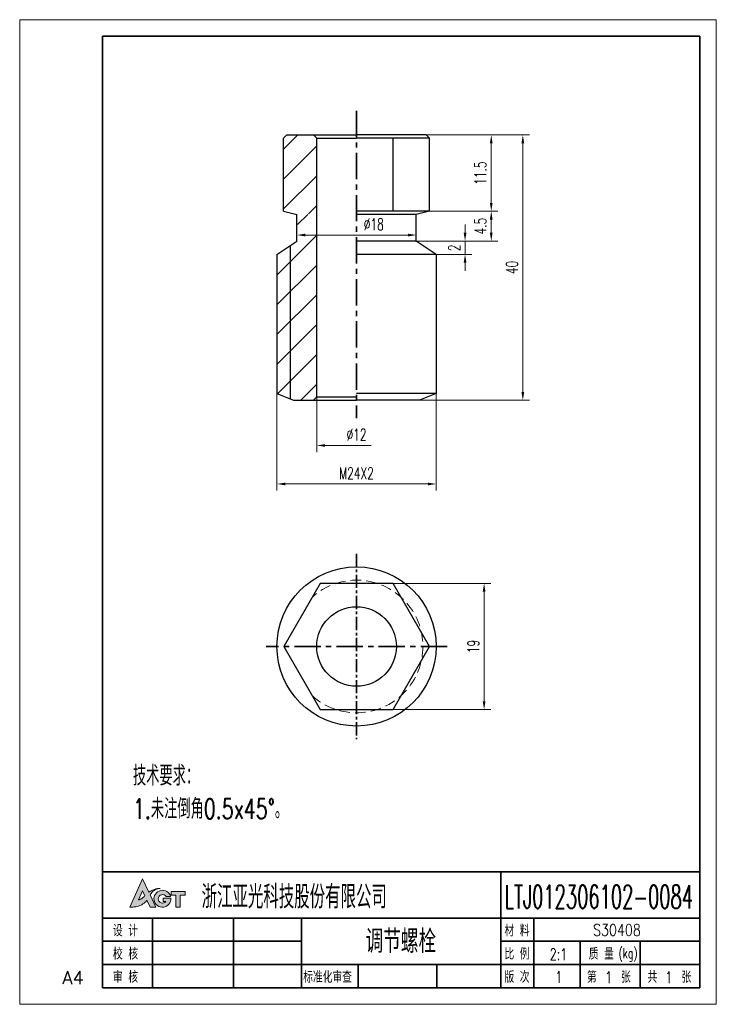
# Model space of a CAD drawing. Header units: millimetres. Extents: x -12 to 92, y -2 to 146.
import ezdxf
from ezdxf.enums import TextEntityAlignment as Align

# ---------------------------------------------------------------- set-up
doc = ezdxf.new("R2010")
doc.units = ezdxf.units.MM
doc.header["$LTSCALE"] = 0.025
doc.linetypes.add('CENTER', pattern=[50.8, 31.75, -6.35, 6.35, -6.35])
doc.linetypes.add('DASHED', pattern=[19.05, 12.7, -6.35])
for name, color, linetype, lineweight in [('3中心线层', 1, 'CENTER', 35), ('YGJ波浪线', 3, 'Continuous', 15), ('YGJ粗实线', 7, 'Continuous', 35), ('YGJ细实线', 3, 'Continuous', 15), ('YGJ细虚线', 2, 'DASHED', 15), ('文字层', 7, 'Continuous', 15)]:
    doc.layers.add(name, color=color, linetype=linetype, lineweight=lineweight)
doc.layers.add('LAYER3', color=1, linetype='Continuous')
doc.layers.add('YGJ不打印图层', color=250, linetype='Continuous', lineweight=35, plot=False)
doc.styles.add('HC_GBDIM', font='romans', dxfattribs={"width": 0.667, "bigfont": 'gbcbig'})
doc.styles.add('标准', font='romans.shx', dxfattribs={"width": 0.7, "bigfont": 'hzdx.shx'})
doc.dimstyles.new('HC_GBDIM', dxfattribs={"dimtxt": 3.5, "dimasz": 2.5, "dimexe": 2, "dimexo": 0, "dimgap": 1.5, "dimtad": 1, "dimdec": 1, "dimzin": 0, "dimdsep": 46, "dimtxsty": 'HC_GBDIM', "dimcen": 2.5, "dimclrd": 3, "dimclre": 3, "dimclrt": 2, "dimadec": 0, "dimazin": 0, "dimtfac": 0.714286, "dimtdec": 1, "dimtmove": 0, "dimatfit": 3, "dimfxl": 1, "dimtzin": 0, "dimlwd": -1, "dimlwe": -1, "dimarcsym": 0})

# ---------------------------------------------------------------- blocks, each defined once
blk = doc.blocks.new('*D282')
at = {"layer": 'YGJ细实线', "color": 3}
for p, q in [((26.28, 89.61), (26.28, 74.98)), ((50.28, 89.61), (50.28, 74.98)), ((49.03, 75.98), (27.53, 75.98))]:
    blk.add_line(p, q, dxfattribs=at)
for points in [[(27.53, 76.18), (27.53, 75.77), (26.28, 75.98)], [(49.03, 75.77), (49.03, 76.18), (50.28, 75.98)]]:
    blk.add_solid(points, dxfattribs=at)
at = {"layer": 'YGJ细实线', "color": 2, "insert": (38.28, 77.6), "char_height": 1.75, "attachment_point": 5, "style": 'HC_GBDIM'}
blk.add_mtext('M24X2{}{{\\H0.7x;}{}}', dxfattribs=at)
blk = doc.blocks.new('*D283')
at = {"layer": 'YGJ细实线', "color": 3}
for p, q in [((48.78, 128.61), (64.34, 128.61)), ((63.34, 127.36), (63.34, 89.86)), ((47.78, 88.61), (64.34, 88.61))]:
    blk.add_line(p, q, dxfattribs=at)
for points in [[(63.55, 127.36), (63.13, 127.36), (63.34, 128.61)], [(63.13, 89.86), (63.55, 89.86), (63.34, 88.61)]]:
    blk.add_solid(points, dxfattribs=at)
at = {"layer": 'YGJ细实线', "color": 2, "insert": (61.71, 108.61), "char_height": 1.75, "attachment_point": 5, "rotation": 90, "style": 'HC_GBDIM'}
blk.add_mtext('40', dxfattribs=at)
blk = doc.blocks.new('*D284')
at = {"layer": 'YGJ细实线', "color": 3}
for p, q in [((57.07, 128.61), (59.58, 128.61)), ((58.58, 127.36), (58.58, 118.36)), ((49.28, 117.11), (59.58, 117.11))]:
    blk.add_line(p, q, dxfattribs=at)
for points in [[(58.78, 127.36), (58.37, 127.36), (58.58, 128.61)], [(58.37, 118.36), (58.78, 118.36), (58.58, 117.11)]]:
    blk.add_solid(points, dxfattribs=at)
at = {"layer": 'YGJ细实线', "color": 2, "insert": (56.95, 122.86), "char_height": 1.75, "attachment_point": 5, "rotation": 90, "style": 'HC_GBDIM'}
blk.add_mtext('11.5', dxfattribs=at)
blk = doc.blocks.new('*D285')
at = {"layer": 'YGJ细实线', "color": 3}
for p, q in [((55.82, 117.11), (59.58, 117.11)), ((58.58, 113.86), (58.58, 115.86)), ((47.28, 112.61), (59.58, 112.61))]:
    blk.add_line(p, q, dxfattribs=at)
for points in [[(58.78, 115.86), (58.37, 115.86), (58.58, 117.11)], [(58.37, 113.86), (58.78, 113.86), (58.58, 112.61)]]:
    blk.add_solid(points, dxfattribs=at)
at = {"layer": 'YGJ细实线', "color": 2, "insert": (56.95, 114.86), "char_height": 1.75, "attachment_point": 5, "rotation": 90, "style": 'HC_GBDIM'}
blk.add_mtext('4.5', dxfattribs=at)
blk = doc.blocks.new('*D294')
at = {"layer": 'YGJ细实线', "color": 3}
for p, q in [((32.28, 89.11), (32.28, 80.79)), ((33.53, 81.79), (40.5, 81.79))]:
    blk.add_line(p, q, dxfattribs=at)
blk.add_solid([(33.53, 81.99), (33.53, 81.58), (32.28, 81.79)], dxfattribs=at)
at = {"layer": 'YGJ细实线', "color": 2, "insert": (38.28, 83.41), "char_height": 1.75, "attachment_point": 5, "style": 'HC_GBDIM'}
blk.add_mtext('%%c12{}{{\\H0.7x;}{}}', dxfattribs=at)
blk = doc.blocks.new('*D289')
at = {"layer": 'YGJ细实线', "color": 3}
for p, q in [((43.78, 60.99), (58.5, 60.99)), ((57.5, 59.74), (57.5, 43.2)), ((43.78, 41.95), (58.5, 41.95))]:
    blk.add_line(p, q, dxfattribs=at)
for points in [[(57.71, 59.74), (57.29, 59.74), (57.5, 60.99)], [(57.29, 43.2), (57.71, 43.2), (57.5, 41.95)]]:
    blk.add_solid(points, dxfattribs=at)
at = {"layer": 'YGJ细实线', "color": 2, "insert": (55.87, 51.47), "char_height": 1.75, "attachment_point": 5, "rotation": 90, "style": 'HC_GBDIM'}
blk.add_mtext('19', dxfattribs=at)
blk = doc.blocks.new('*U290')
at = {"layer": 'YGJ粗实线'}
for p, q in [((0, 0), (0, 287)), ((180, 287), (0, 287)), ((180, 287), (180, 0)), ((0, 0), (180, 0))]:
    blk.add_line(p, q, dxfattribs=at)
at = {"layer": 'YGJ细实线'}
for p, q in [((-25, -5), (-25, 292)), ((185, 292), (-25, 292)), ((185, 292), (185, -5)), ((-25, -5), (-25, 0)), ((-25, -5), (185, -5)), ((-25, -5), (0, -5))]:
    blk.add_line(p, q, dxfattribs=at)
at = {"layer": 'YGJ细虚线', "style": 'HC_GBDIM'}
blk.add_text('A4', height=4, dxfattribs=at).set_placement((-8.91, 3.04), align=Align.MIDDLE)
blk = doc.blocks.new('图标')
at = {"layer": 'YGJ细实线', "true_color": 0x0194a4}
h = blk.add_hatch(color=134, dxfattribs=at)
h.dxf.hatch_style = 1
edge = h.paths.add_edge_path()
edge.add_line((3171, -778.12), (3171.97, -780.18))
edge.add_line((3171.97, -780.18), (3173.62, -780.18))
edge.add_line((3173.62, -780.18), (3171.94, -776.47))
edge.add_spline(control_points=[(3171.94, -776.47), (3172.04, -776.33), (3172.28, -776.01), (3172.66, -775.54), (3173.17, -775.17), (3173.69, -774.88), (3174.3, -774.67), (3174.74, -774.61), (3174.99, -774.57)], knot_values=[0, 0, 0, 0, 0.506127, 1.21303, 1.808166, 2.393737, 2.961146, 3.730688, 3.730688, 3.730688, 3.730688], degree=3, periodic=0)
edge.add_spline(control_points=[(3174.99, -774.57), (3174.82, -774.57), (3174.47, -774.56), (3173.96, -774.65), (3173.44, -774.78), (3172.96, -774.98), (3172.46, -775.19), (3172.01, -775.44), (3171.7, -775.62), (3171.54, -775.71)], knot_values=[0, 0, 0, 0, 0.51474, 1.050592, 1.532108, 2.126606, 2.609842, 3.144291, 3.68733, 3.68733, 3.68733, 3.68733], degree=3, periodic=0)
edge.add_line((3171.54, -775.71), (3169.66, -771.68))
edge.add_line((3169.66, -771.68), (3165.83, -780.24))
edge.add_spline(control_points=[(3165.83, -780.24), (3166.43, -780.23), (3167.33, -780.21), (3168.46, -779.89), (3169.27, -779.6), (3169.96, -779.12), (3170.58, -778.65), (3170.88, -778.27), (3171, -778.12)], knot_values=[0, 0, 0, 0, 1.794018, 2.686483, 3.50397, 4.356695, 5.212459, 5.80159, 5.80159, 5.80159, 5.80159], degree=3, periodic=0)
edge = h.paths.add_edge_path(flags=16)
edge.add_spline(control_points=[(3170.4, -776.84), (3170.28, -776.94), (3170.07, -777.1), (3169.76, -777.36), (3169.45, -777.56), (3169.12, -777.78), (3168.79, -777.93), (3168.56, -777.98), (3168.46, -778.01)], knot_values=[0, 0, 0, 0, 0.461656, 0.781514, 1.214544, 1.57739, 1.966104, 2.284035, 2.284035, 2.284035, 2.284035], degree=3, periodic=0)
edge.add_line((3168.46, -778.01), (3169.69, -775.27))
edge.add_line((3169.69, -775.27), (3170.4, -776.84))
h = blk.add_hatch(color=134, dxfattribs=at)
h.dxf.hatch_style = 1
h.paths.add_polyline_path([(3178.21, -777.51), (3175.84, -777.51), (3175.84, -778.49), (3176.72, -778.49, -3.223034), (3176.78, -777.02), (3178.12, -777.02, 2.021246), (3175.66, -780.24, 0.434957)])
h = blk.add_hatch(color=134, dxfattribs=at)
h.dxf.hatch_style = 1
h.paths.add_polyline_path([(3178.27, -776.35), (3178.27, -776.62), (3179.71, -776.62), (3179.71, -780.24), (3181.02, -780.24), (3181.02, -776.62), (3182.47, -776.62), (3182.47, -775.51), (3178.27, -775.51)])
at = {"layer": 'YGJ细实线', "color": 134, "true_color": 0x0194a4}
for p, q in [((3165.83, -780.24), (3169.66, -771.68)), ((3171.54, -775.71), (3169.66, -771.68)), ((3168.46, -778.01), (3169.69, -775.27)), ((3170.4, -776.84), (3169.69, -775.27)), ((3171.97, -780.18), (3171, -778.12)), ((3173.62, -780.18), (3171.94, -776.47)), ((3175.84, -778.49), (3175.84, -777.51)), ((3175.84, -777.51), (3178.21, -777.51)), ((3176.78, -777.02), (3178.12, -777.02)), ((3178.27, -775.51), (3182.47, -775.51)), ((3178.27, -775.51), (3178.27, -776.35)), ((3178.27, -775.51), (3178.27, -776.62)), ((3178.27, -776.62), (3179.71, -776.62)), ((3179.71, -776.62), (3179.71, -780.24)), ((3181.02, -776.62), (3182.47, -776.62)), ((3181.02, -776.62), (3181.02, -780.24)), ((3182.47, -775.51), (3182.47, -776.62)), ((3171.97, -780.18), (3173.62, -780.18)), ((3175.84, -778.49), (3176.72, -778.49)), ((3179.71, -780.24), (3181.02, -780.24))]:
    blk.add_line(p, q, dxfattribs=at)
for centre, radius, start, end in [((3175.66, -777.69), 2.55, 15.2946, 4.0279), ((3175.68, -777.72), 1.3, 32.4416, 323.4921)]:
    blk.add_arc(centre, radius, start, end, dxfattribs=at)
for points in [[(3171.54, -775.71), (3172.01, -775.44), (3172.48, -775.19), (3172.92, -774.99), (3173.48, -774.78), (3173.95, -774.66), (3174.48, -774.58), (3174.99, -774.57)], [(3174.99, -774.57), (3174.23, -774.71), (3173.7, -774.9), (3173.18, -775.17), (3172.71, -775.53), (3172.24, -776.07), (3171.94, -776.47)], [(3171, -778.12), (3170.62, -778.57), (3169.96, -779.12), (3169.24, -779.58), (3168.48, -779.88), (3167.62, -780.11), (3165.83, -780.24)], [(3168.46, -778.01), (3168.77, -777.92), (3169.12, -777.77), (3169.43, -777.57), (3169.79, -777.33), (3170.03, -777.13), (3170.4, -776.84)]]:
    blk.add_spline(points, degree=3, dxfattribs=at)
blk = doc.blocks.new('HC_BTL_BLK')
at = {"layer": 'YGJ不打印图层'}
for p, q in [((-140.5, 21), (-140.5, 0)), ((-79.27, 7), (-79.27, 0))]:
    blk.add_line(p, q, dxfattribs=at)
at = {"layer": 'YGJ粗实线'}
for p, q in [((-180, 35), (0, 35)), ((-180, 35), (-180, 0)), ((-60, 35), (-60, 0)), ((0, 0), (0, 35)), ((-180, 21), (-60, 21)), ((-165, 21), (-165, 0)), ((-120, 21), (-120, 0)), ((-60, 21), (0, 21)), ((-50, 7), (-50, 21)), ((-120, 14), (-180, 14)), ((0, 14), (-60, 14)), ((-36, 7), (-36, 14)), ((-18, 7), (-18, 14)), ((-120, 7), (-180, 7)), ((-60, 7), (-120, 7)), ((-103, 7), (-103, 0)), ((0, 7), (-60, 7)), ((-60, 7), (-60, 0)), ((-60, 7), (-60, 0)), ((-50, 0), (-50, 7)), ((-36, 0), (-36, 7)), ((-18, 0), (-18, 7)), ((-180, 0), (0, 0))]:
    blk.add_line(p, q, dxfattribs=at)
at = {"layer": 'YGJ细实线'}
blk.add_blockref('图标', (-3337.63, 804.53), dxfattribs=at)
at = {"layer": 'YGJ粗实线', "style": '标准', "width": 0.7}
for s, height, p in [('设 计', 3.5, (-176.89, 15.48)), ('材 料', 3.5, (-58.86, 15.48)), ('校 核', 3.5, (-176.89, 8.48)), ('比 例', 3.5, (-58.86, 8.48)), ('质 量', 3.5, (-33.44, 8.48)), ('(kg)', 3, (-24.46, 8.9)), ('审 核', 3.5, (-176.89, 1.48)), ('标准化审查', 3.5, (-119.53, 1.48)), ('版 次', 3.5, (-58.86, 1.48)), ('第    张', 3.5, (-33.99, 1.48)), ('共    张', 3.5, (-15.73, 1.48))]:
    blk.add_text(s, height=height, dxfattribs=at).set_placement(p)
at = {"layer": 'YGJ粗实线', "style": '标准'}
for tag, p, width in [('设计', (-163.61, 15.42), 0.7), ('设计日期', (-139.9, 15.53), 0.5), ('校核', (-163.62, 8.27), 0.7), ('校核日期', (-139.91, 8.15), 0.5), ('审核', (-163.9, 1.17), 0.7), ('审核日期', (-139.93, 1.47), 0.5), ('标准化', (-102.02, 1.32), 0.7), ('标准化日期', (-78.22, 1.4), 0.5)]:
    blk.add_attdef(tag, p, '', height=3.5, dxfattribs=dict(at, width=width))
at = {"layer": 'YGJ细虚线', "style": '标准', "width": 0.7}
blk.add_text('浙江亚光科技股份有限公司', height=7, dxfattribs=at).set_placement((-150.17, 23.91))
at = {"layer": 'YGJ细虚线', "style": '标准'}
blk.add_attdef('图样代号', text='', height=7, dxfattribs=at).set_placement((-58.84, 23.93), (-2.02, 23.93), align=Align.FIT)
blk.add_attdef('图样名称', text='', height=7, rotation=359.9203, dxfattribs=at).set_placement((-118.11, 10.54), (-62.08, 10.46), align=Align.FIT)
at = {"layer": 'YGJ细虚线', "color": 2, "style": '标准'}
blk.add_attdef('材料名称', text='', height=3.5, dxfattribs=at).set_placement((-48.51, 15.65), (-1.4, 15.65), align=Align.FIT)
at = {"layer": 'YGJ细虚线', "style": '标准', "width": 0.7}
for tag, p in [('比例', (-42.58, 8.34)), ('版本号', (-42.46, 1.45)), ('页码', (-27.44, 1.39)), ('页数', (-9.32, 1.39))]:
    blk.add_attdef(tag, text='', height=3.5, dxfattribs=at).set_placement(p, align=Align.CENTER)
at = {"layer": 'YGJ细虚线', "color": 2, "style": '标准', "width": 0.7}
blk.add_attdef('重量', text='', height=3.5, dxfattribs=at).set_placement((-9.41, 8.55), align=Align.CENTER)
blk = doc.blocks.new('*D293')
at = {"layer": 'YGJ细实线', "color": 3}
for p, q in [((54.63, 113.86), (54.63, 115.11)), ((53.46, 112.61), (55.63, 112.61)), ((54.63, 112.61), (54.63, 110.61)), ((50.28, 110.61), (55.63, 110.61)), ((54.63, 109.36), (54.63, 108.11))]:
    blk.add_line(p, q, dxfattribs=at)
for points in [[(54.42, 113.86), (54.84, 113.86), (54.63, 112.61)], [(54.84, 109.36), (54.42, 109.36), (54.63, 110.61)]]:
    blk.add_solid(points, dxfattribs=at)
at = {"layer": 'YGJ细实线', "color": 2, "insert": (53, 111.61), "char_height": 1.75, "attachment_point": 5, "rotation": 90, "style": 'HC_GBDIM'}
blk.add_mtext('2{}{{\\H0.7x;}{}}', dxfattribs=at)
blk = doc.blocks.new('*D296')
at = {"layer": 'YGJ细实线', "color": 3}
for p, q in [((29.28, 113.94), (29.28, 112.52)), ((30.53, 113.52), (46.03, 113.52)), ((47.28, 113.94), (47.28, 112.52))]:
    blk.add_line(p, q, dxfattribs=at)
for points in [[(30.53, 113.72), (30.53, 113.31), (29.28, 113.52)], [(46.03, 113.31), (46.03, 113.72), (47.28, 113.52)]]:
    blk.add_solid(points, dxfattribs=at)
at = {"layer": 'YGJ细实线', "color": 2, "insert": (40.86, 115.14), "char_height": 1.75, "attachment_point": 5, "style": 'HC_GBDIM'}
blk.add_mtext('%%c18{}{{\\H0.7x;}{}}', dxfattribs=at)

msp = doc.modelspace()

# ---------------------------------------------------------------- hatches: boundary and pattern name
at = {"layer": 'YGJ细实线'}
h = msp.add_hatch(dxfattribs=at)
h.set_pattern_fill('ANSI31', color=256, angle=180)
h.set_pattern_definition([(45, (44.2805, 71.6083), (-2.24506, 2.24506), [])])
h.paths.add_polyline_path([(26.28, 110.61), (28.78, 112.27), (28.78, 88.61), (26.28, 89.61)])
h.paths.add_polyline_path([(28.78, 88.61), (28.78, 112.61), (32.28, 112.61), (32.28, 89.11), (31.78, 88.61)])
h.paths.add_polyline_path([(32.28, 116.61), (32.28, 112.61), (28.77, 112.61, 0.325184), (28.77, 116.61)])
h.paths.add_polyline_path([(31.78, 128.61), (32.28, 128.11), (32.28, 116.61), (27.28, 117.11), (27.28, 128.61)])

# ---------------------------------------------------------------- linework, layer by layer
for p, q in [((27.78, 128.61), (27.28, 128.11)), ((27.28, 117.11), (27.28, 128.11)), ((27.78, 128.61), (38.28, 128.61)), ((32.28, 128.11), (31.78, 128.61)), ((32.28, 128.11), (38.28, 128.11)), ((32.28, 89.11), (32.28, 128.11)), ((48.78, 128.61), (38.28, 128.61)), ((49.28, 128.11), (38.28, 128.11)), ((43.78, 117.11), (43.78, 128.11)), ((49.28, 128.11), (48.78, 128.61)), ((49.28, 117.11), (49.28, 128.11)), ((27.28, 117.11), (29.28, 116.61)), ((29.28, 112.61), (29.28, 116.61)), ((49.28, 117.11), (38.28, 117.11)), ((47.28, 116.61), (38.28, 116.61)), ((49.28, 117.11), (47.28, 116.61)), ((47.28, 112.61), (47.28, 116.61)), ((26.28, 110.61), (29.28, 112.61)), ((47.28, 112.61), (38.28, 112.61)), ((50.28, 110.61), (47.28, 112.61)), ((26.28, 110.61), (26.28, 89.61)), ((50.28, 110.61), (38.28, 110.61)), ((50.28, 110.61), (50.28, 89.61)), ((26.28, 89.61), (28.78, 88.61)), ((31.78, 88.61), (32.28, 89.11)), ((32.28, 89.11), (38.28, 89.11)), ((50.28, 89.61), (38.28, 89.61)), ((50.28, 89.61), (47.78, 88.61)), ((28.78, 88.61), (38.28, 88.61)), ((47.78, 88.61), (38.28, 88.61))]:
    msp.add_line(p, q)
at = {"ltscale": 0.5}
msp.add_lwpolyline([(32.78, 60.99), (27.29, 51.47), (32.78, 41.95), (43.78, 41.95), (49.27, 51.47), (43.78, 60.99)], close=True, dxfattribs=at)
for radius in [12, 6]:
    msp.add_circle((38.28, 51.47), radius, dxfattribs=at)
at = {"layer": '3中心线层', "ltscale": 5}
for p, q in [((38.28, 132.26), (38.28, 85.91)), ((51.92, 51.47), (24.64, 51.47))]:
    msp.add_line(p, q, dxfattribs=at)
at = {"layer": '3中心线层', "ltscale": 2.5}
msp.add_line((38.28, 65.45), (38.28, 37.49), dxfattribs=at)
at = {"layer": 'LAYER3', "color": 4}
msp.add_line((28.28, 111.94), (28.28, 88.81), dxfattribs=at)
at = {"layer": 'YGJ细虚线', "color": 4, "ltscale": 5}
msp.add_arc((38.28, 51.47), 10, 227.8147, 132.1853, dxfattribs=at)

# ---------------------------------------------------------------- block references
at = {"layer": 'YGJ波浪线', "xscale": 0.5, "yscale": 0.5, "zscale": 0.5}
msp.add_blockref('*U290', (0, 0), dxfattribs=at)
at = {"layer": 'YGJ波浪线'}
ref = msp.add_blockref('HC_BTL_BLK', (90, 0), dxfattribs=dict(at, xscale=0.5, yscale=0.5, zscale=0.5))
ref.add_attrib('图样名称', '调节螺栓', dxfattribs={"layer": 'YGJ细虚线', "height": 3.5, "rotation": 359.9203, "style": '标准', "width": 0.8}).set_placement((44.95, 5.25), align=Align.CENTER)
ref.add_attrib('图样代号', 'LTJ012306102-0084', dxfattribs={"layer": 'YGJ细虚线', "height": 3.5, "style": '标准', "width": 0.511844}).set_placement((60.58, 11.97), (88.99, 11.97), align=Align.FIT)
ref.add_attrib('比例', '2:1', dxfattribs={"layer": 'YGJ细虚线', "height": 1.75, "style": '标准', "width": 0.7}).set_placement((68.71, 4.17), align=Align.CENTER)
ref.add_attrib('页码', '1', dxfattribs={"layer": 'YGJ细虚线', "height": 1.75, "style": '标准', "width": 0.7}).set_placement((76.28, 0.7), align=Align.CENTER)
ref.add_attrib('页数', '1', dxfattribs={"layer": 'YGJ细虚线', "height": 1.75, "style": '标准', "width": 0.7}).set_placement((85.34, 0.7), align=Align.CENTER)
ref.add_attrib('版本号', '1', dxfattribs={"layer": 'YGJ细虚线', "height": 1.75, "style": '标准', "width": 0.7}).set_placement((68.77, 0.73), align=Align.CENTER)
ref.add_attrib('材料名称', 'S30408', dxfattribs={"layer": 'YGJ细虚线', "color": 2, "height": 1.75, "style": '标准', "width": 0.8}).set_placement((77.52, 7.83), align=Align.CENTER)

# ---------------------------------------------------------------- texts
at = {"layer": '文字层', "color": 3, "insert": (4.57, 33.49), "char_height": 3, "width": 3205.0325, "attachment_point": 1, "style": '标准'}
msp.add_mtext('技术要求：\\P1.未注倒角0.5x45°。', dxfattribs=at)

# ---------------------------------------------------------------- dimensions: what is measured, and where the dimension line sits
at = {"layer": 'YGJ细实线'}
for base, p1, p2, override, picture, middle in [((63.34, 88.61), (48.78, 128.61), (47.78, 88.61), {"dimscale": 0.5, "dimdec": 0, "dimtxsty": 'HC_GBDIM'}, '*D283', (63.34, 108.61)), ((58.58, 117.11), (47.28, 112.61), (55.82, 117.11), {"dimscale": 0.5, "dimtxsty": 'HC_GBDIM'}, '*D285', (58.58, 114.86))]:
    dim = msp.add_linear_dim(base=base, p1=p1, p2=p2, angle=90, dimstyle='HC_GBDIM', override=override, dxfattribs=at)
    dim.commit()
    dim.dimension.update_dxf_attribs({"geometry": picture, "text_midpoint": middle, "dimtype": 160})
for base, p1, p2, override, picture, middle in [((58.58, 117.11), (57.07, 128.61), (49.28, 117.11), {"dimscale": 0.5, "dimtxsty": 'HC_GBDIM'}, '*D284', (56.95, 122.86)), ((57.5, 41.95), (43.78, 60.99), (43.78, 41.95), {"dimscale": 0.5, "dimdec": 0, "dimtxsty": 'HC_GBDIM'}, '*D289', (55.87, 51.47))]:
    dim = msp.add_linear_dim(base=base, p1=p1, p2=p2, angle=90, dimstyle='HC_GBDIM', override=override, dxfattribs=at)
    dim.commit()
    dim.dimension.update_dxf_attribs({"geometry": picture, "text_midpoint": middle})
dim = msp.add_linear_dim(base=(47.28, 113.52), p1=(29.28, 113.94), p2=(47.28, 113.94), text='%%c<>{}{{\\H0.7x;}{}}', dimstyle='HC_GBDIM', override={"dimscale": 0.5, "dimdec": 0}, dxfattribs=at)
dim.commit()
dim.dimension.update_dxf_attribs({"geometry": '*D296', "text_midpoint": (40.86, 113.52), "dimtype": 160})
dim = msp.add_linear_dim(base=(54.63, 110.61), p1=(53.46, 112.61), p2=(50.28, 110.61), angle=90, text='<>{}{{\\H0.7x;}{}}', dimstyle='HC_GBDIM', override={"dimscale": 0.5, "dimdec": 0}, dxfattribs=at)
dim.commit()
dim.dimension.update_dxf_attribs({"geometry": '*D293', "text_midpoint": (54.63, 111.61), "dimtype": 160})
dim = msp.add_linear_dim(base=(26.28, 75.98), p1=(50.28, 89.61), p2=(26.28, 89.61), angle=180, text='M<>X2{}{{\\H0.7x;}{}}', dimstyle='HC_GBDIM', override={"dimscale": 0.5, "dimdec": 0, "dimtxsty": 'HC_GBDIM'}, dxfattribs=at)
dim.commit()
dim.dimension.update_dxf_attribs({"geometry": '*D282', "text_midpoint": (38.28, 77.6)})
dim = msp.add_linear_dim(base=(44.28, 81.79), p1=(32.28, 89.11), p2=(44.28, 89.11), text='%%c<>{}{{\\H0.7x;}{}}', dimstyle='HC_GBDIM', override={"dimscale": 0.5, "dimdec": 0, "dimtxsty": 'HC_GBDIM', "dimse2": 1, "dimsd2": 1}, dxfattribs=at)
dim.commit()
dim.dimension.update_dxf_attribs({"geometry": '*D294', "text_midpoint": (38.28, 83.41)})

doc.saveas('drawing.dxf')
